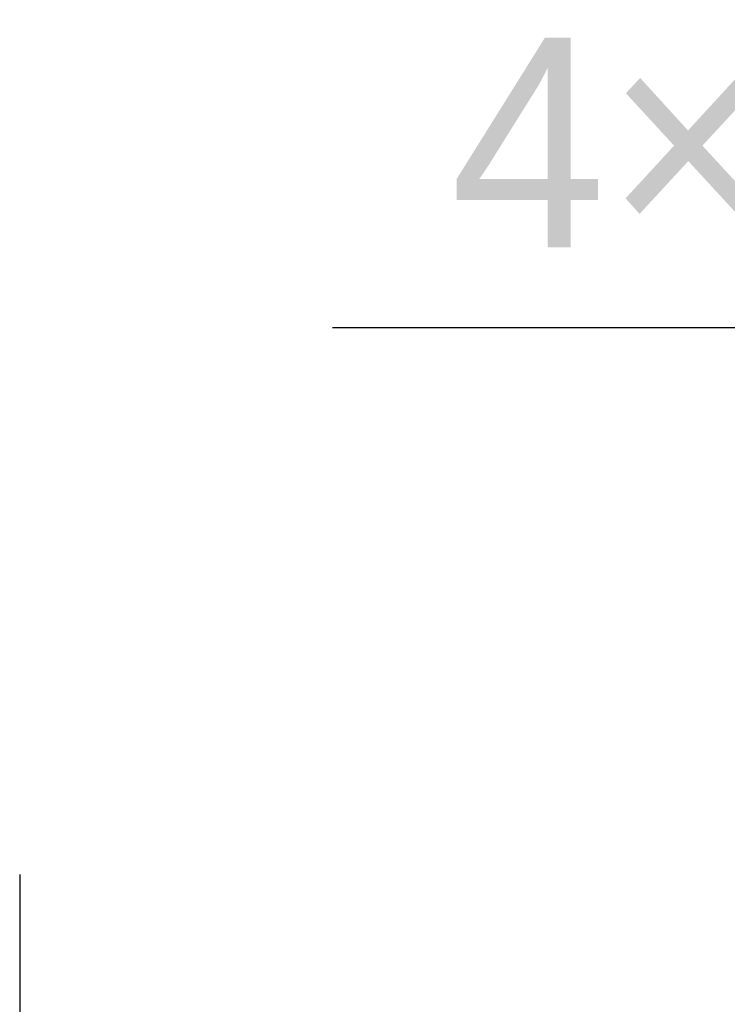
# Model space of a CAD drawing. Header units: millimetres. Extents: x 5828 to 6704, y 123 to 421.
# Tile 142 of 256: x 6378.6 to 6383.66, y 305.87 to 312.91. Entities that reach past the tile are written whole.
import ezdxf
from ezdxf import colors
from ezdxf.entities.mleader import LeaderData, LeaderLine
from ezdxf.math import Vec2, Vec3

# ---------------------------------------------------------------- set-up
doc = ezdxf.new("R2010")
doc.units = ezdxf.units.MM
doc.linetypes.add('CENTER', pattern=[0.6, 0.375, -0.075, 0.075, -0.075])
doc.layers.add('中心线', color=7, linetype='Continuous')
doc.layers.add('多重引线', color=7, linetype='Continuous')
doc.styles.get("Standard").update_dxf_attribs({"font": 'msyh.ttc'})

msp = doc.modelspace()

# ---------------------------------------------------------------- linework, layer by layer
at = {"layer": '中心线', "linetype": 'CENTER', "ltscale": 5}
msp.add_line((6378.6045, 306.7988), (6378.6045, 298.2408), dxfattribs=at)

# ---------------------------------------------------------------- leaders
at = {"layer": '多重引线'}
ml = msp.add_multileader_mtext('Standard', dxfattribs=at)
ml.set_content('{\\fAlibaba PuHuiTi 3.0 65 Medium|b0|i0|c134|p18;4×\\C256;Φ10.5 through}')
ml.set_leader_properties(linetype='ByLayer')
ml.build(insert=Vec2(0, 0))
ml.multileader.update_dxf_attribs({"text_left_attachment_type": 5, "text_right_attachment_type": 5, "dogleg_length": 2, "arrow_head_size": 1.25})
ctx = ml.context
ctx.base_point, ctx.char_height, ctx.arrow_head_size, ctx.landing_gap_size, ctx.plane_origin = Vec3(6380.0581, 310.7085), 1.5, 1.25, 0.5, Vec3(6406.4179, 306.7646)
ctx.left_attachment, ctx.right_attachment, ctx.text_align_type = 5, 5, 1
notes = []
notes.append((ctx, [(0, (1, 1, 0), (6400.4572, 310.7085), (-1, 0), 2, [(0, [(6406.4179, 306.7646)], 0, [])])]))
ctx.mtext.insert, ctx.mtext.alignment, ctx.mtext.flow_direction = Vec3(6389.2577, 312.7835), 2, 5
for ctx, leaders in notes:
    for number, flags, end, landing, length, lines in leaders:
        leader = LeaderData()
        leader.index, (leader.has_last_leader_line, leader.has_dogleg_vector, leader.attachment_direction) = number, flags
        leader.last_leader_point, leader.dogleg_vector, leader.dogleg_length = Vec3(end), Vec3(landing), length
        for number, points, colour, breaks in lines:
            line = LeaderLine()
            line.index, line.vertices, line.color, line.breaks = number, Vec3.list(points), colors.encode_raw_color(colour), breaks
            leader.lines.append(line)
        ctx.leaders.append(leader)

doc.saveas('drawing.dxf')
